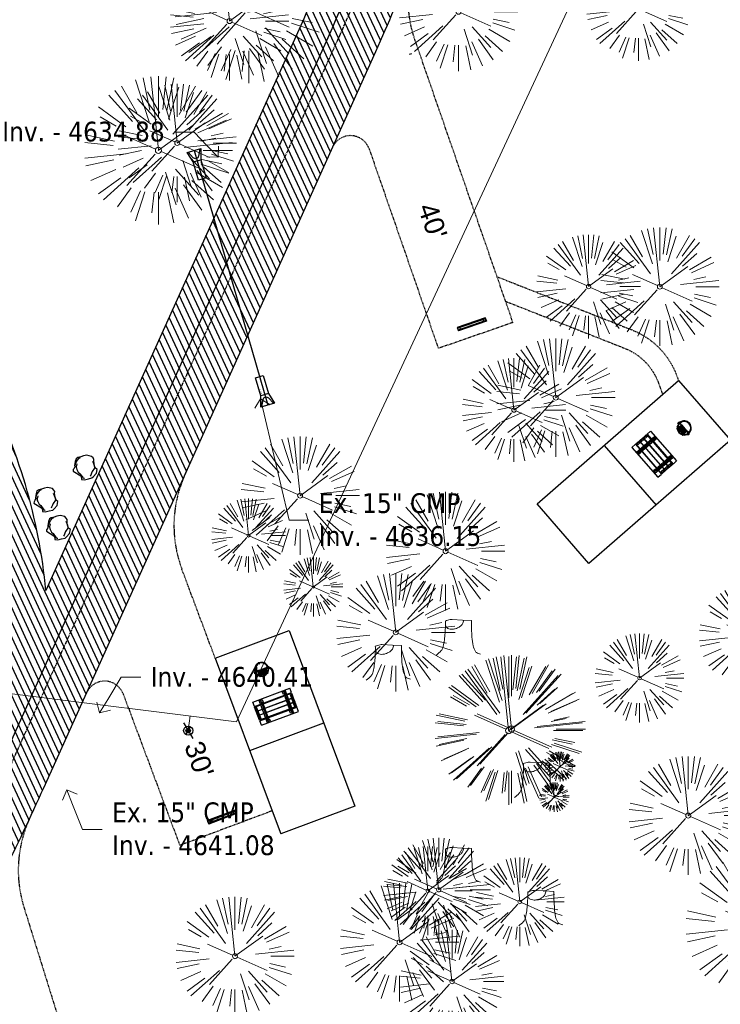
# Model space of a CAD drawing. Header units: feet. Extents: x 1134296 to 1140710, y 647902 to 649877.
# Tile 27 of 42: x 1134965 to 1135107, y 648709 to 648909. Entities that reach past the tile are written whole.
import ezdxf
from ezdxf import colors
from ezdxf.entities.mleader import LeaderData, LeaderLine
from ezdxf.lldxf.tags import DXFTag
from ezdxf.math import Vec2, Vec3

# ---------------------------------------------------------------- set-up
doc = ezdxf.new("R2010")
doc.units = ezdxf.units.FT
doc.header["$MEASUREMENT"] = 0
doc.linetypes.add('CENTER2', pattern=[1.125, 0.75, -0.125, 0.125, -0.125])
doc.linetypes.add('RAD', pattern=[0.13, 0.08, -0.05])
for name, color, linetype, lineweight in [('-ANGLE-IRON', 8, 'Continuous', 25), ('V-ANNO-TEXT', 8, 'Continuous', 13), ('V-SITE-VEGE', 8, 'Continuous', 18), ('V-UTIL-WATR-LINE', 8, 'WATER', 15)]:
    doc.layers.add(name, color=color, linetype=linetype, lineweight=lineweight)
for name, color, linetype in [('-BOLTS-LAGS-SCREWS', 7, 'Continuous'), ('-CONCRETE', 9, 'Continuous'), ('-HARDWARE', 7, 'Continuous'), ('-TIMBER', 6, 'Continuous'), ('C-CAMPSITE-PADS', 6, 'Continuous'), ('C-PRKG-ASPH', 5, 'Continuous'), ('C-PRKG-WHEL-STOP', 5, 'Continuous'), ('C-ROAD-ASPHALT', 1, 'Continuous'), ('C-ROAD-CNTR', 1, 'CENTER2'), ('C-ROAD-GRVL', 1, 'RAD'), ('C-SWLK-GRVL', 5, 'RAD'), ('C-UTIL-STRM-PIPE', 210, 'Continuous'), ('C-UTIL-STRM-STRC', 210, 'Continuous'), ('C-UTIL-WATER-MEP', 7, 'WATER (.5x)'), ('G-TEXT-ST02', 2, 'Continuous'), ('G-XREF', 7, 'Continuous'), ('L-BARRIERROCK', 6, 'Continuous'), ('V-UTIL-WATR-STRC', 8, 'Continuous')]:
    doc.layers.add(name, color=color, linetype=linetype)
doc.styles.add('Arial', font='arial.ttf', dxfattribs={"height": 180})
doc.styles.add('SEI-Dim & Leader', font='tahoma.ttf')
doc.styles.get("Standard").update_dxf_attribs({"font": 'arial.ttf'})
tags = doc.linetypes.add('WATER', pattern='A,1.5,-0.2,["W",Standard,S=0.08,R=0,X=-0.1,Y=-0.04],-0.05', length=1.75).pattern_tags.tags
tags[6] = DXFTag(74, 10)
tags = doc.linetypes.add('WATER (.5x)', pattern='A,0.75,-0.2,["W",Standard,S=0.08,R=0,X=-0.1,Y=-0.04],-0.05', length=1).pattern_tags.tags
tags[6] = DXFTag(74, 10)

# ---------------------------------------------------------------- blocks, each defined once
blk = doc.blocks.new('V-UTIL-IRRI-Spigot')
for points in [[(-1, 1.73), (-0.5, 0.87)], [(-0.5, -0.87), (0.5, 0.87)], [(0.5, -0.87), (1, -1.73)]]:
    blk.add_lwpolyline(points)
for radius in [1, 0.5]:
    blk.add_circle((0, 0), radius)
blk = doc.blocks.new('*U825', base_point=(1134998.911, 648764.627))
at = {"xscale": 0.9237604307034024, "yscale": 0.9237604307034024, "zscale": 0.9237604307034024}
blk.add_blockref('V-UTIL-IRRI-Spigot', (1134998.911, 648764.627), dxfattribs=at)
blk = doc.blocks.new('V-SITE-VEGE-Coniferious Tree 2')
at = {"color": 0, "linetype": 'ByBlock'}
for p, q in [((-0.0626, 0.1926), (-0.1545, 0.4755)), ((-0.0575, 0.2704), (-0.104, 0.4891)), ((-0.0003, 0.0026), (-0.0523, 0.4973)), ((0, 0.2219), (0, 0.5)), ((0.0289, 0.2753), (0.0522, 0.4973)), ((0.0572, 0.2693), (0.1039, 0.4891)), ((-0.0791, 0.1089), (-0.2939, 0.4045)), ((-0.146, 0.2528), (-0.25, 0.433)), ((0.0685, 0.211), (0.1382, 0.4256)), ((0.1391, 0.2411), (0.25, 0.433)), ((0.1869, 0.2573), (0.2939, 0.4045)), ((-0.1757, 0.1951), (-0.3346, 0.3716)), ((0.0978, 0.1086), (0.3345, 0.3716)), ((-0.2201, 0.1599), (-0.4046, 0.2939)), ((0.192, 0.1729), (0.3116, 0.2806)), ((-0.2844, 0.1642), (-0.3931, 0.227)), ((0.2488, 0.1436), (0.433, 0.25)), ((0.2659, 0.1184), (0.4568, 0.2034)), ((-0.0009, -0.0007), (0.235, 0.1707)), ((-0.2961, 0.0629), (-0.4891, 0.1039)), ((-0.0199, 0.0089), (-0.2319, 0.1032)), ((0.2873, 0.0611), (0.3885, 0.0826)), ((-0.306, 0.0322), (-0.4973, 0.0523)), ((0.1731, 0.0182), (0.4972, 0.0523)), ((0.3025, 0), (0.5, 0)), ((-0.2183, -0.0229), (-0.4973, -0.0523)), ((-0.3022, -0.0642), (-0.4891, -0.1039)), ((-0.023, -0.0255), (-0.2138, -0.2374)), ((0.0185, -0.0083), (0.272, -0.1211)), ((0.2936, -0.0624), (0.4274, -0.0908)), ((-0.2881, -0.1283), (-0.4568, -0.2034)), ((-0.132, -0.1189), (-0.3716, -0.3346)), ((0.1144, -0.1271), (0.2718, -0.3019)), ((0.2891, -0.094), (0.4755, -0.1545)), ((-0.2545, -0.1849), (-0.4046, -0.2939)), ((0.0478, -0.1473), (0.1192, -0.3671)), ((0.2555, -0.1475), (0.433, -0.25)), ((-0.1843, -0.2536), (-0.2767, -0.3808)), ((0.1131, -0.2541), (0.2033, -0.4568)), ((0.1689, -0.2325), (0.2939, -0.4045)), ((0.2254, -0.2029), (0.3716, -0.3346)), ((-0.1214, -0.2725), (-0.1856, -0.4168)), ((-0.091, -0.2799), (-0.1545, -0.4755)), ((-0.0297, -0.2818), (-0.0443, -0.4216)), ((0, -0.2818), (0, -0.5)), ((0.061, -0.2873), (0.1039, -0.4891))]:
    blk.add_line(p, q, dxfattribs=at)
blk.add_circle((0, 0), 0.0208)
blk = doc.blocks.new('_Open90')
at = {"color": 0, "linetype": 'ByBlock', "lineweight": -2}
for p, q in [((0, 0), (-1, 0)), ((-0.5, 0.5), (0, 0)), ((0, 0), (-0.5, -0.5))]:
    blk.add_line(p, q, dxfattribs=at)
blk = doc.blocks.new('*U878', base_point=(1134998.911, 648764.627))
at = {"xscale": 0.9237604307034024, "yscale": 0.9237604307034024, "zscale": 0.9237604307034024}
blk.add_blockref('V-UTIL-IRRI-Spigot', (1134998.911, 648764.627), dxfattribs=at)
blk = doc.blocks.new('V-SITE-VEGE-Stump')
for points in [[(-0.1229, -0.0143, 0.052613), (-0.0986, 0.0077, 0.106195), (-0.0905, 0.0219, 0.044862), (-0.0837, 0.0527, 0.020074), (-0.0776, 0.1229, 0.011675), (-0.0773, 0.1364, 0.007866), (-0.0776, 0.1565)], [(-0.0776, 0.1565, -0.027668), (-0.0534, 0.1634, -0.067978), (-0.0432, 0.1643), (0.0086, 0.1616), (0.054, 0.1591)], [(0.0151, 0.1613, -0.082864), (0.0081, 0.142, -0.111324), (-0.0021, 0.1306, -0.039313), (-0.0159, 0.1223, -0.049197), (-0.028, 0.1177, -0.066002), (-0.0447, 0.1155, -0.070187), (-0.0604, 0.1177, -0.114859), (-0.0685, 0.1223, -0.075938), (-0.0773, 0.1332)], [(0.054, 0.1591, 0.004334), (0.0538, 0.1369, 0.008344), (0.054, 0.1254), (0.0561, 0.0762, 0.046252), (0.0624, 0.0317, 0.069625), (0.0733, 0.0038, 0.149725), (0.0794, -0.002, 0.058523), (0.0992, -0.0091)]]:
    blk.add_lwpolyline(points, format="xyb")
blk = doc.blocks.new("5'_BarrierRock")
at = {"layer": 'L-BARRIERROCK', "flags": 128}
for points in [[(3.8, 25.2), (-4, 23.4), (-10.8, 21), (-17.7, 19.5), (-22.2, 16.5), (-24.3, 10.3), (-26.1, 0.1), (-25.5, -2.9), (-27, -7), (-29.1, -9.7), (-29.4, -13.3), (-11.1, -24.7), (-9.1, -29.7), (-9.1, -31.5), (-8.8, -33.6), (-1.9, -34.5), (7.7, -31.8), (16, -30), (19.6, -27.4), (27.1, -18.7), (28.9, -9.4), (24.1, -5.6), (22, 1.6), (21.4, 6.1), (20.8, 11.2), (21.1, 15.1), (19, 18.6), (15.2, 22.2), (3.8, 25.2)], [(-24.3, -3.8), (-24.3, 1.3), (-22.2, 8.2), (-18.6, 13.3), (-14.4, 18), (-11.4, 19.8)], [(-20.4, 4.6), (-21.9, -2.6), (-21.3, -6.4), (-20.4, -9.4), (-17.1, -15.7), (-12.9, -19), (-7, -26.8), (-5.5, -29.4), (-3.4, -30.6), (-1.9, -30.6)], [(17.5, 10.9), (21.6, 1.5), (22.6, -6.1), (17.2, -14.2), (15.4, -18.4), (13.4, -22.9), (12.2, -25.6)]]:
    blk.add_lwpolyline(points, dxfattribs=at)
blk = doc.blocks.new('*U1401')
at = {"flags": 128}
blk.add_lwpolyline([(-0.18, -2.31), (-1.38, -0.4), (1.38, 0.4), (1.38, -1.86)], dxfattribs=at)
blk.add_lwpolyline([(1.2, 0.35), (0.91, -1.14, -0.609257), (-0.16, -1.45), (-1.2, -0.35)], format="xyb", dxfattribs=at)
blk.add_lwpolyline([(2.45, -5.54), (0.89, -5.99), (-0.18, -2.31), (1.38, -1.86)], close=True, dxfattribs=at)
at = {"layer": 'Defpoints'}
blk.add_text('15" FES', height=0.2, rotation=106.1174, dxfattribs=at).set_placement((1.69, -3.21))
blk = doc.blocks.new('*U1399')
at = {"flags": 128}
blk.add_lwpolyline([(-2.45, 5.54), (-0.89, 5.99), (0.18, 2.31), (-1.38, 1.86)], close=True, dxfattribs=at)
blk.add_lwpolyline([(0.18, 2.31), (1.38, 0.4), (-1.38, -0.4), (-1.38, 1.86)], dxfattribs=at)
blk.add_lwpolyline([(-1.2, -0.35), (-0.91, 1.14, -0.609257), (0.16, 1.45), (1.2, 0.35)], format="xyb", dxfattribs=at)
at = {"layer": 'Defpoints'}
blk.add_text('15" FES', height=0.2, rotation=286.1174, dxfattribs=at).set_placement((-1.69, 3.21))
blk = doc.blocks.new('Wheel_Stop')
for points in [[(-36, 6.75), (36, 6.75)], [(-36, -2.25), (-36, 6.75)], [(-35.625, 4.5), (-36, 6.75)], [(-35.625, 0), (-36, -2.25)], [(-35.955, 6.48), (35.955, 6.48)], [(-35.625, 4.5), (-35.625, 0)], [(-35.625, 4.5), (35.625, 4.5)], [(-35.625, 0), (35.625, 0)], [(35.625, 4.5), (36, 6.75)], [(35.625, 4.5), (35.625, 0)], [(35.625, 0), (36, -2.25)], [(36, -2.25), (36, 6.75)], [(-36, -2.25), (36, -2.25)], [(-35.955, -1.98), (35.955, -1.98)]]:
    blk.add_lwpolyline(points)
for centre in [(-30, 2.25), (30, 2.25)]:
    blk.add_circle(centre, 0.5)
blk = doc.blocks.new('10FT_Precast Table')
at = {"layer": '-ANGLE-IRON'}
for p, q in [((-28.5, 21.1), (-28.5, 27.6)), ((-28.5, 27.6), (-24.5, 27.6)), ((-24.5, 27.6), (-24.5, 21.1)), ((28.5, 21.1), (28.5, 27.6)), ((28.5, 27.6), (32.5, 27.6)), ((32.5, 27.6), (32.5, 21.1)), ((-43.5, 15.3), (-46.5, 15.3)), ((-46.5, 15.3), (-46.5, -15.3)), ((-43.5, -15.3), (-43.5, 15.3)), ((-24.5, 21.1), (-28.5, 21.1)), ((-25.5, 15.3), (-28.5, 15.3)), ((-28.5, 15.3), (-28.5, -15.3)), ((-25.5, -15.3), (-25.5, 15.3)), ((32.5, 21.1), (28.5, 21.1)), ((32.5, 15.3), (29.5, 15.3)), ((29.5, 15.3), (29.5, -15.3)), ((32.5, -15.3), (32.5, 15.3)), ((46.5, 15.3), (43.5, 15.3)), ((43.5, 15.3), (43.5, -15.3)), ((46.5, -15.3), (46.5, 15.3)), ((-46.5, -15.3), (-43.5, -15.3)), ((-28.5, -15.3), (-25.5, -15.3)), ((-28.5, -27.6), (-28.5, -21.1)), ((-28.5, -21.1), (-24.5, -21.1)), ((-24.5, -21.1), (-24.5, -27.6)), ((28.5, -27.6), (28.5, -21.1)), ((28.5, -21.1), (32.5, -21.1)), ((29.5, -15.3), (32.5, -15.3)), ((32.5, -21.1), (32.5, -27.6)), ((43.5, -15.3), (46.5, -15.3)), ((-24.5, -27.6), (-28.5, -27.6)), ((32.5, -27.6), (28.5, -27.6))]:
    blk.add_line(p, q, dxfattribs=at)
at = {"layer": '-BOLTS-LAGS-SCREWS'}
for centre in [(-26.5, 26.1), (30.5, 26.1), (-45, 14.3), (-45, 8.8), (-45, 2.8), (-27, 14.3), (-27, 8.8), (-27, 2.8), (-26.5, 22.6), (30.5, 22.6), (31, 14.3), (31, 8.8), (31, 2.8), (45, 14.3), (45, 8.8), (45, 2.8), (-45, -2.8), (-45, -8.8), (-45, -14.3), (-27, -2.8), (-27, -8.8), (-27, -14.3), (-26.5, -22.6), (30.5, -22.6), (31, -2.8), (31, -8.8), (31, -14.3), (45, -2.8), (45, -8.8), (45, -14.3), (-26.5, -26.1), (30.5, -26.1)]:
    blk.add_circle(centre, 0.156, dxfattribs=at)
at = {"layer": '-CONCRETE'}
for p, q in [((-32, -30), (-32, 30)), ((-28.5, 30), (-28.5, 27.6)), ((-28.5, -27.1), (-28.5, 27.1)), ((32.5, 30), (32.5, 27.6)), ((32.5, -27.1), (32.5, 27.1)), ((36, -30), (36, 30)), ((-28.5, -30), (-28.5, -27.6)), ((32.5, -27.6), (32.5, -30))]:
    blk.add_line(p, q, dxfattribs=at)
at = {"layer": '-TIMBER'}
for p, q in [((-48, 18.7), (-48, 30)), ((-48, 30), (48, 30)), ((48, 18.7), (48, 30)), ((-48, 18.7), (48, 18.7)), ((-48, 5.9), (-48, 17.1)), ((-48, 17.1), (48, 17.1)), ((-48, 5.9), (48, 5.9)), ((-48, -5.6), (-48, 5.6)), ((-48, 5.6), (48, 5.6)), ((48, 17.1), (48, 5.9)), ((48, 5.6), (48, -5.6)), ((48, -5.6), (-48, -5.6)), ((-48, -17.1), (-48, -5.9)), ((48, -5.9), (-48, -5.9)), ((48, -17.1), (-48, -17.1)), ((-48, -30), (-48, -18.7)), ((-48, -18.7), (48, -18.7)), ((48, -5.9), (48, -17.1)), ((48, -30), (48, -18.7)), ((-48, -30), (48, -30))]:
    blk.add_line(p, q, dxfattribs=at)
blk = doc.blocks.new('*X1295')
at = {"color": 0}
for p, q in [((146.1, 353.6), (146.1, 353.7)), ((146.1, 352.9), (146.8, 353.6)), ((146.1, 352.5), (146.8, 353.3)), ((146.1, 351.8), (146.8, 352.6)), ((146.1, 351.5), (146.8, 352.2)), ((146.1, 350.8), (146.8, 351.5)), ((146.3, 350.7), (146.8, 351.2))]:
    blk.add_line(p, q, dxfattribs=at)
blk = doc.blocks.new('Pilot Rocks FS-30_18_PA')
at = {"layer": '-HARDWARE'}
for p, q in [((-8.8, 0), (-17.9, 0)), ((-17.9, 0), (-12.8, 0)), ((-10.2, 0), (10.2, 0)), ((8.8, 0), (17.9, 0)), ((12.8, 0), (17.9, 0)), ((-18.9, -1.4), (-18.9, -1)), ((-18.9, -1.4), (-18.9, -1)), ((-18.9, -4.6), (-18.9, -1.4)), ((-18.9, -1.4), (-18.9, -1.4)), ((-18.2, -1.4), (-18.2, -1)), ((-18.2, -1), (-18.2, -1.4)), ((-18.2, -1.4), (-18.1, -1.4)), ((-18.1, -1.4), (-18.1, -4.6)), ((-8.8, -0.6), (-17.9, -0.6)), ((-13.3, -0.6), (-17.9, -0.6)), ((-10.2, -0.6), (10.2, -0.6)), ((-10.2, -0.6), (-10.2, -11.3)), ((-10.2, -11.3), (-10.2, -14.8)), ((-10.2, -13.7), (-10.2, -14.8)), ((-9.5, -0.6), (-9.5, -11.3)), ((-9.5, -11.3), (-9.5, -14.8)), ((-9.5, -11.6), (9.5, -11.6)), ((-9.5, -12.3), (9.5, -12.3)), ((-9.5, -14.8), (-9.5, -14.5)), ((-8.8, -0.6), (-8.8, -11.6)), ((-8.3, -0.6), (-8.3, -11.6)), ((-7.5, -0.6), (-7.5, -11.6)), ((-7, -0.6), (-7, -11.6)), ((-6.2, -0.6), (-6.2, -11.6)), ((-5.7, -0.6), (-5.7, -11.6)), ((-4.9, -0.6), (-4.9, -11.6)), ((-4.3, -0.6), (-4.3, -11.6)), ((-3.6, -0.6), (-3.6, -11.6)), ((-3, -0.6), (-3, -11.6)), ((-2.2, -0.6), (-2.2, -11.6)), ((-1.7, -0.6), (-1.7, -11.6)), ((-0.9, -0.6), (-0.9, -11.6)), ((-0.4, -0.6), (-0.4, -11.6)), ((0.4, -0.6), (0.4, -11.6)), ((0.9, -0.6), (0.9, -11.6)), ((1.7, -0.6), (1.7, -11.6)), ((2.2, -0.6), (2.2, -11.6)), ((3, -0.6), (3, -11.6)), ((3.6, -0.6), (3.6, -11.6)), ((4.3, -0.6), (4.3, -11.6)), ((4.9, -0.6), (4.9, -11.6)), ((5.7, -0.6), (5.7, -11.6)), ((6.2, -0.6), (6.2, -11.6)), ((7, -0.6), (7, -11.6)), ((7.5, -0.6), (7.5, -11.6)), ((8.3, -0.6), (8.3, -11.6)), ((8.8, -0.6), (8.8, -11.6)), ((17.9, -0.6), (8.8, -0.6)), ((9.5, -0.6), (9.5, -11.3)), ((9.5, -11.3), (9.5, -14.8)), ((9.5, -14.5), (9.5, -14.8)), ((10.2, -0.6), (10.2, -11.3)), ((10.2, -11.3), (10.2, -14.8)), ((10.2, -14.8), (10.2, -13.7)), ((18.1, -4.6), (18.1, -1.4)), ((18.1, -1.4), (18.2, -1.4)), ((18.9, -4.6), (18.1, -4.6)), ((18.2, -1.4), (18.2, -1)), ((18.2, -1.4), (18.2, -1)), ((18.9, -1.4), (18.9, -1)), ((18.9, -1), (18.9, -1.4)), ((18.9, -1.4), (18.9, -1.4)), ((18.9, -1.4), (18.9, -4.6))]:
    blk.add_line(p, q, dxfattribs=at)
at = {"layer": '-HARDWARE', "flags": 128}
for points in [[(0, 18.2, 1), (-0.6, 18.2), (-0.6, 15, 1), (0, 15), (0, 18.2)], [(-11.8, -8.9, -1), (-11.3, -9.4), (-13.5, -11.7, -1), (-14, -11.3), (-11.8, -8.9)], [(11.8, -8.9, 1), (11.3, -9.4), (13.5, -11.7, 1), (14, -11.3), (11.8, -8.9)]]:
    blk.add_lwpolyline(points, format="xyb", dxfattribs=at)
at = {"layer": '-HARDWARE'}
for points in [[(-18.9, -4.6), (-18.9, -1.4), (-18.1, -1.4), (-18.1, -4.6)], [(-7.5, -11.6), (-8.3, -11.6), (-8.3, -0.6), (-7.5, -0.6)], [(-6.2, -11.6), (-7, -11.6), (-7, -0.6), (-6.2, -0.6)], [(-4.9, -11.6), (-5.7, -11.6), (-5.7, -0.6), (-4.9, -0.6)], [(-3.6, -11.6), (-4.3, -11.6), (-4.3, -0.6), (-3.6, -0.6)], [(-2.2, -11.6), (-3, -11.6), (-3, -0.6), (-2.2, -0.6)], [(-0.9, -11.6), (-1.7, -11.6), (-1.7, -0.6), (-0.9, -0.6)], [(-0.4, -11.6), (0.4, -11.6), (0.4, -0.6), (-0.4, -0.6)], [(0.9, -11.6), (1.7, -11.6), (1.7, -0.6), (0.9, -0.6)], [(2.2, -11.6), (3, -11.6), (3, -0.6), (2.2, -0.6)], [(3.6, -11.6), (4.3, -11.6), (4.3, -0.6), (3.6, -0.6)], [(4.9, -11.6), (5.7, -11.6), (5.7, -0.6), (4.9, -0.6)], [(6.2, -11.6), (7, -11.6), (7, -0.6), (6.2, -0.6)], [(7.5, -11.6), (8.3, -11.6), (8.3, -0.6), (7.5, -0.6)], [(18.9, -4.6), (18.9, -1.4), (18.1, -1.4), (18.1, -4.6)]]:
    blk.add_lwpolyline(points, close=True, dxfattribs=at)
for centre, radius, start, end in [((-17.9, -1), 1, 90, 180), ((-17.9, -1), 1, 90, 180), ((0, 0), 17.1, 0.1484, 179.8516), ((0, 0), 15.7, 0.161, 179.839), ((17.9, -1), 1, 0, 90), ((17.9, -1), 1, 0, 90), ((-17.9, -1), 0.333, 90, 180), ((-17.9, -1), 0.333, 90, 180), ((0, 0), 17.1, 182.0901, 220.7491), ((0, 0), 15.7, 182.2674, 220.2248), ((0, 0), 17.1, 220.7491, 233.2978), ((0, 0), 15.7, 220.2248, 229.5861), ((-9.9, -11.6), 0.333, 0, 180), ((-9.9, -14.8), 0.333, 180, 0), ((-9.9, -14.8), 0.333, 180, 0), ((0, 0), 15.7, 232.704, 307.296), ((0, 0), 17.1, 236.0414, 303.9586), ((9.9, -11.6), 0.333, 0, 180), ((9.9, -14.8), 0.333, 180, 0), ((9.9, -14.8), 0.333, 180, 0), ((0, 0), 15.7, 310.4139, 319.7752), ((0, 0), 17.1, 306.7022, 319.2509), ((0, 0), 15.7, 319.7752, 357.7326), ((0, 0), 17.1, 319.2509, 357.9099), ((17.9, -1), 0.333, 0, 90), ((17.9, -1), 0.333, 0, 90)]:
    blk.add_arc(centre, radius, start, end, dxfattribs=at)
at = {"layer": '-HARDWARE', "rotation": 180}
for p, xscale, yscale, zscale in [((137.7, 372.6), 1.066666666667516, 1.066666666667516, 1.066666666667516), ((-137.7, 372.6), -1.066666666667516, 1.066666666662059, 1.066666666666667)]:
    blk.add_blockref('*X1295', p, dxfattribs=dict(at, xscale=xscale, yscale=yscale, zscale=zscale))
blk = doc.blocks.new('C_PBASE-PACTOLA_02403811')
at = {"layer": 'C-CAMPSITE-PADS'}
blk.add_line((1135043.72, 648901.59), (1135044.19, 648901.75), dxfattribs=at)
blk.add_lwpolyline([(1135069.55, 648810.56), (1135098.21, 648835.51), (1135108.72, 648823.45), (1135080.06, 648798.49)], close=True, dxfattribs=at)
for points in [[(1135004.37, 648779.3), (1135019.36, 648784.91), (1135032.68, 648749.32), (1135017.69, 648743.71)], [(1135004.37, 648779.3), (1135015.94, 648748.4)], [(1135015.94, 648748.4), (1135017.69, 648743.71)]]:
    blk.add_lwpolyline(points, dxfattribs=at)
at = {"layer": 'C-ROAD-ASPHALT'}
blk.add_lwpolyline([(1134916.81, 648653.23), (1134952.32, 648718.22, 0.019155), (1134969.66, 648753.05), (1135036.87, 648902.16, 0.009219), (1135044.25, 648919.38), (1135101.51, 649060.02, 0.049273), (1135107.54, 649080.38), (1135113.25, 649110.08, 0.302523), (1135079.74, 649189.8), (1135017.58, 649231, 0.036701), (1134952.66, 649267.49), (1134930.36, 649277.95, 0.265468), (1134828.52, 649269.75), (1134807.49, 649255.39, 0.041643), (1134780.65, 649233.58), (1134706.83, 649162.6, 0.057659), (1134625.2, 649063.66, -0.572256), (1134616.58, 649064.03), (1134601.86, 649091.79)], format="xyb", dxfattribs=at)
blk.add_lwpolyline([(1134609.5, 649004.17, -0.084817), (1134717.92, 649151.06), (1134791.74, 649222.04, -0.041643), (1134816.52, 649242.18), (1134837.54, 649256.54, -0.265468), (1134923.57, 649263.47), (1134945.86, 649253.01, -0.036701), (1135008.74, 649217.67), (1135070.9, 649176.46, -0.302523), (1135097.53, 649113.09), (1135091.83, 649083.4, -0.049273), (1135086.69, 649066.05), (1135029.44, 648925.41, -0.009219), (1135022.29, 648908.74), (1134970.11, 648792.98, 0.09467), (1134957.79, 648834.73), (1134921.93, 648904.35, 0.300313), (1134722.09, 649016.56), (1134632.5, 649010.11, 0.090714)], format="xyb", close=True, dxfattribs=at)
at = {"layer": 'C-ROAD-CNTR', "flags": 128}
blk.add_lwpolyline([(1134682.82, 648422.25), (1134669.22, 648425.85, -0.177469), (1134620.15, 648460.15), (1134616.5, 648465.38, -0.104209), (1134576.2, 648560.26), (1134558.55, 648650.05, -0.01381), (1134553.98, 648677.28), (1134544.9, 648742.27, -0.094333), (1134550.43, 648854.34), (1134559, 648889.72, -0.142864), (1134712.37, 649156.83), (1134786.2, 649227.81, -0.041643), (1134812.01, 649248.79), (1134833.03, 649263.15, -0.265468), (1134926.96, 649270.71), (1134949.26, 649260.25, -0.036701), (1135013.16, 649224.33), (1135075.32, 649183.13, -0.302523), (1135105.39, 649111.58), (1135099.69, 649081.89, -0.049273), (1135094.1, 649063.04), (1135036.84, 648922.4, -0.009219), (1135029.58, 648905.45), (1134962.36, 648756.34, -0.019155), (1134945.3, 648722.05), (1134909.79, 648657.07, -0.111237), (1134866.24, 648607.57), (1134762.18, 648532.09, 0.322945), (1134716.4, 648393.22), (1134719.72, 648382.71, -0.171424), (1134715.29, 648249.56), (1134707.16, 648228.78, -0.022723), (1134688.71, 648187.28, 0.05045), (1134653.34, 648094.13)], format="xyb", dxfattribs=at)
at = {"layer": 'C-ROAD-GRVL'}
for p, q in [((1135035.55, 648882.42), (1135049.56, 648842.03)), ((1135064.67, 648847.27), (1135049.56, 648842.03)), ((1135015.94, 648748.4), (1134997.21, 648741.39))]:
    blk.add_line(p, q, dxfattribs=at)
at = {"layer": 'C-ROAD-GRVL', "flags": 128}
blk.add_lwpolyline([(1135064.67, 648847.27), (1135044.86, 648904.39, -0.18209), (1135045.33, 648922.01)], format="xyb", dxfattribs=at)
at = {"layer": 'C-ROAD-GRVL'}
for points in [[(1135028.12, 648882.75, -0.678373), (1135035.55, 648882.42)], [(1135004.37, 648779.3), (1134997.6, 648797.39, -0.197934), (1134998.23, 648816.42), (1134998.86, 648817.84)], [(1134978.34, 648772.3, -0.669542), (1134985.73, 648772.06), (1134997.21, 648741.39)], [(1134966.84, 648746.91, 0.186705), (1134965.62, 648728.91), (1134980.05, 648682.53)]]:
    blk.add_lwpolyline(points, format="xyb", dxfattribs=at)
at = {"layer": 'C-SWLK-GRVL', "flags": 128}
for points in [[(1135061.46, 648856.54), (1135088.75, 648845.78, -0.218715), (1135097.99, 648836.14), (1135098.21, 648835.51)], [(1135063.19, 648851.56), (1135087.28, 648842.06, -0.218715), (1135094.21, 648834.83), (1135094.96, 648832.68)]]:
    blk.add_lwpolyline(points, format="xyb", dxfattribs=at)
at = {"layer": 'C-UTIL-STRM-PIPE', "flags": 128}
blk.add_lwpolyline([(1135000.09, 648882.09), (1135015.01, 648830.56)], dxfattribs=at)
at = {"layer": 'C-UTIL-WATER-MEP', "flags": 128}
blk.add_lwpolyline([(1134713.29, 648416.24), (1134669.73, 648427.78, -0.177469), (1134621.79, 648461.3), (1134618.14, 648466.52, -0.104209), (1134578.16, 648560.65), (1134560.52, 648650.44, -0.01381), (1134555.96, 648677.56), (1134546.88, 648742.55, -0.094333), (1134552.38, 648853.87), (1134560.94, 648889.25, -0.142864), (1134713.76, 649155.39), (1134787.59, 649226.37, -0.041643), (1134813.13, 649247.14), (1134834.16, 649261.5, -0.265468), (1134926.11, 649268.9), (1134948.41, 649258.44, -0.036701), (1135012.06, 649222.67), (1135074.22, 649181.46, -0.302523), (1135103.43, 649111.96), (1135097.72, 649082.26, -0.049273), (1135092.25, 649063.79), (1135034.99, 648923.15, -0.009219), (1135027.76, 648906.27), (1134960.54, 648757.16, -0.019155), (1134943.55, 648723.01), (1134908.04, 648658.03, -0.111237), (1134865.06, 648609.19), (1134761.01, 648533.71, 0.157468), (1134714.97, 648470.68, 0.157468)], format="xyb", dxfattribs=at)
at = {"layer": 'Defpoints', "flags": 128}
for points in [[(1135083.13, 648822.38), (1135093.64, 648810.31)], [(1135011.38, 648760.57), (1135026.37, 648766.18)]]:
    blk.add_lwpolyline(points, dxfattribs=at)
at = {"layer": '-HARDWARE'}
for p, xscale, yscale, zscale, rotation in [((1135099.37, 648825.92), 0.08333333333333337, 0.08333333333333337, 0.08333333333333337, 311.0502192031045), ((1135013.76, 648777.03), 0.08333333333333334, 0.08333333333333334, 0.08333333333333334, 20.52012706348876)]:
    blk.add_blockref('Pilot Rocks FS-30_18_PA', p, dxfattribs=dict(at, xscale=xscale, yscale=yscale, zscale=zscale, rotation=rotation))
at = {"xscale": 0.08333333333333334, "yscale": 0.08333333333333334, "zscale": 0.08333333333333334}
for p, rotation in [((1135093.28, 648820.61), 311.0502191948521), ((1135016.6, 648769.46), 20.52012705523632)]:
    blk.add_blockref('10FT_Precast Table', p, dxfattribs=dict(at, rotation=rotation))
at = {"layer": 'C-PRKG-WHEL-STOP'}
for p, xscale, yscale, zscale, rotation in [((1135056.28, 648847.07), 0.08333333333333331, 0.08333333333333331, 0.08333333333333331, 199.1283012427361), ((1135005.68, 648747.29), 0.0833333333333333, 0.0833333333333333, 0.0833333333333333, 200.5201268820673)]:
    blk.add_blockref('Wheel_Stop', p, dxfattribs=dict(at, xscale=xscale, yscale=yscale, zscale=zscale, rotation=rotation))
at = {"layer": 'C-UTIL-STRM-STRC', "color": 221, "linetype": 'Continuous', "lineweight": -3}
for name, p in [('*U1401', (1135000.09, 648882.09)), ('*U1399', (1135015.01, 648830.56, 4636.63))]:
    blk.add_blockref(name, p, dxfattribs=at)
at = {"layer": 'L-BARRIERROCK', "xscale": 0.08333333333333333, "yscale": 0.08333333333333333, "zscale": 0.08333333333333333}
for p in [(1134978.06, 648818.29), (1134970.13, 648811.79), (1134972.64, 648806.12)]:
    blk.add_blockref("5'_BarrierRock", p, dxfattribs=at)
at = {"layer": 'C-CAMPSITE-PADS', "char_height": 4, "attachment_point": 1, "style": 'Arial'}
for s, width, gutter_width, insert, rotation in [("40'", 0.889, 1, (1135049.12, 648871.91), 289.0845), ("30'", 10.6683, 12, (1135001.83, 648762.92), 289.3408)]:
    blk.add_mtext_dynamic_manual_height_columns(s, width=width, gutter_width=gutter_width, heights=[0], dxfattribs=dict(at, insert=insert, rotation=rotation))
blk = doc.blocks.new('C_PHTCH-PACTOLA_02403811')
at = {"layer": 'C-PRKG-ASPH'}
h = blk.add_hatch(dxfattribs=at)
h.set_pattern_fill('ANSI31', color=256, scale=10, angle=70)
edge = h.paths.add_edge_path(flags=16)
edge.add_arc((1135093.57, 648760.36), 542, 143.5704, 153.2664, ccw=False)
edge.add_arc((1135093.57, 648760.36), 542, 133.8743, 143.5704, ccw=False)
edge.add_line((1134717.92, 649151.06), (1134791.74, 649222.04))
edge.add_arc((1134924.81, 649083.64), 192, 124.3358, 133.8743, ccw=False)
edge.add_line((1134816.52, 649242.18), (1134837.54, 649256.54))
edge.add_arc((1134886.61, 649184.7), 87, 64.8666, 124.3358, ccw=False)
edge.add_line((1134923.57, 649263.47), (1134945.86, 649253.01))
edge.add_arc((1134736.9, 648807.59), 492, 56.4591, 64.8666, ccw=False)
edge.add_line((1135008.74, 649217.67), (1135070.9, 649176.46))
edge.add_arc((1135036.64, 649124.78), 62, -10.868, 56.4591, ccw=False)
edge.add_line((1135097.53, 649113.09), (1135091.83, 649083.4))
edge.add_arc((1135001.48, 649100.74), 92, 337.8486, 349.132, ccw=False)
edge.add_line((1135086.69, 649066.05), (1135029.44, 648925.41))
edge.add_arc((1134573.75, 649110.92), 492, 335.736, 337.8486, ccw=False)
edge.add_line((1135022.29, 648908.74), (1134970.11, 648792.98))
edge.add_line((1134970.11, 648792.98), (1134955.07, 648759.62))
edge.add_arc((1134506.53, 648961.81), 492, 331.3466, 335.736, ccw=False)
edge.add_line((1134938.28, 648725.89), (1134902.77, 648660.9))
edge.add_arc((1134778.16, 648728.99), 142, 305.9573, 331.3466, ccw=False)
edge.add_line((1134861.54, 648614.05), (1134757.48, 648538.57))
edge.add_arc((1134835.58, 648430.91), 133, 125.9573, 166.4172)
edge.add_arc((1134672.28, 648470.36), 35, 244.1086, 346.4172, ccw=False)
edge.add_arc((1134691.46, 648509.91), 78.96, 214.9055, 244.1168, ccw=False)
edge.add_line((1134626.71, 648464.73), (1134623.06, 648469.96))
edge.add_arc((1134821.51, 648608.47), 242, 191.1168, 214.9138, ccw=False)
edge.add_line((1134584.05, 648561.81), (1134566.4, 648651.59))
edge.add_arc((1135049.17, 648746.46), 492, 187.9519, 191.1168, ccw=False)
edge.add_line((1134561.9, 648678.39), (1134552.83, 648743.38))
edge.add_arc((1134842.02, 648783.77), 292, 166.3961, 187.9519, ccw=False)
edge.add_line((1134558.21, 648852.45), (1134566.77, 648887.84))
edge.add_arc((1135093.57, 648760.36), 542, 158.0478, 166.3961, ccw=False)
edge.add_arc((1135093.57, 648760.36), 542, 153.2664, 158.0478, ccw=False)
edge = h.paths.add_edge_path()
edge.add_line((1134664.93, 648091.02), (1134641.75, 648097.24))
edge.add_arc((1135131.44, 647965.88), 507, 154.1155, 164.9841, ccw=False)
edge.add_arc((1135131.44, 647965.88), 507, 153.4315, 154.1155, ccw=False)
edge.add_arc((1134241.51, 648410.91), 488, 333.4315, 338.6384)
edge.add_line((1134695.99, 648233.15), (1134704.11, 648253.93))
edge.add_arc((1134529.03, 648322.41), 188, 338.6384, 377.1955)
edge.add_arc((1134651.31, 648360.25), 60, 17.1955, 74.9727)
edge.add_line((1134666.86, 648418.2), (1134661.5, 648419.81))
edge.add_arc((1134691.49, 648509.95), 95, 223.9419, 251.5981, ccw=False)
edge.add_arc((1134691.54, 648509.98), 95.06, 214.9166, 223.9393, ccw=False)
edge.add_line((1134613.59, 648455.57), (1134609.94, 648460.8))
edge.add_arc((1134821.51, 648608.47), 258, 191.1168, 214.9138, ccw=False)
edge.add_line((1134568.35, 648558.72), (1134550.7, 648648.51))
edge.add_arc((1135049.17, 648746.46), 508, 187.9519, 191.1168, ccw=False)
edge.add_line((1134546.06, 648676.18), (1134536.98, 648741.16))
edge.add_arc((1134842.02, 648783.77), 308, 166.3961, 187.9519, ccw=False)
edge.add_line((1134542.66, 648856.22), (1134551.22, 648891.6))
edge.add_arc((1135093.57, 648760.36), 558, 163.9213, 166.3961, ccw=False)
edge.add_arc((1134538.18, 648920.44), 20, 343.9213, 402.7699)
edge.add_line((1134552.86, 648934.02), (1134533.45, 648955.01))
edge.add_arc((1135093.57, 648760.36), 592.98, 146.01874, 160.8371, ccw=False)
edge.add_line((1134601.86, 649091.79), (1134616.58, 649064.03))
edge.add_arc((1134621, 649066.38), 5, 207.9516, 327.0741)
edge.add_arc((1135093.57, 648760.36), 558, 133.8743, 147.0741, ccw=False)
edge.add_line((1134706.83, 649162.6), (1134780.65, 649233.58))
edge.add_arc((1134924.81, 649083.64), 208, 124.3358, 133.8743, ccw=False)
edge.add_line((1134807.49, 649255.39), (1134828.52, 649269.75))
edge.add_arc((1134886.61, 649184.7), 103, 64.8666, 124.3358, ccw=False)
edge.add_line((1134930.36, 649277.95), (1134952.66, 649267.49))
edge.add_arc((1134736.9, 648807.59), 508, 56.4591, 64.8666, ccw=False)
edge.add_line((1135017.58, 649231), (1135079.74, 649189.8))
edge.add_arc((1135036.64, 649124.78), 78, -10.868, 56.4591, ccw=False)
edge.add_line((1135113.25, 649110.08), (1135107.54, 649080.38))
edge.add_arc((1135001.48, 649100.74), 108, 337.8486, 349.132, ccw=False)
edge.add_line((1135101.51, 649060.02), (1135044.25, 648919.38))
edge.add_arc((1134573.75, 649110.92), 508, 335.736, 337.8486, ccw=False)
edge.add_line((1135036.87, 648902.16), (1134969.66, 648753.05))
edge.add_arc((1134506.53, 648961.81), 508, 331.3466, 335.736, ccw=False)
edge.add_line((1134952.32, 648718.22), (1134916.81, 648653.23))
edge.add_arc((1134778.16, 648728.99), 158, 305.9573, 331.3466, ccw=False)
edge.add_line((1134870.94, 648601.1), (1134766.88, 648525.62))
edge.add_arc((1134835.58, 648430.91), 117, 125.9573, 162.2649)
edge.add_arc((1134752.71, 648457.41), 30, 162.2649, 196.8024)
edge.add_arc((1134835.58, 648430.91), 113, 170.9217, 197.5477)
edge.add_line((1134727.84, 648396.84), (1134731.16, 648386.32))
edge.add_arc((1134529.03, 648322.41), 212, 11.3401, 17.5477, ccw=False)
edge.add_arc((1134529.06, 648322.4), 211.97, -20.6491, 11.3422, ccw=False)
edge.add_arc((1134759.87, 648235.31), 34.72, 159.1872, 239.4136)
edge.add_line((1134742.2, 648205.42), (1134709.51, 648185.7))
edge.add_line((1134709.51, 648185.7), (1134699, 648181.01))
edge.add_arc((1135131.44, 647965.88), 483, 153.5512, 164.9841)
h = blk.add_hatch(dxfattribs=at)
h.set_pattern_fill('ANSI31', color=256, scale=10, angle=70)
edge = h.paths.add_edge_path()
edge.add_arc((1134528.12, 648951.57), 468.12, 332.7083, 335.7919)
edge.add_line((1134955.07, 648759.62), (1134970.11, 648792.98))
edge.add_arc((1134854.66, 648781.61), 116, 5.6217, 27.2539)
edge.add_line((1134957.79, 648834.73), (1134921.93, 648904.35))
edge.add_arc((1134737.02, 648809.1), 208, 27.2539, 94.1168)
edge.add_line((1134722.09, 649016.56), (1134632.5, 649010.11))
edge.add_arc((1134637.24, 648944.28), 66, 94.1168, 114.8502)
edge.add_arc((1135093.57, 648760.36), 542, 153.2664, 158.0478)
edge.add_arc((1134637.24, 648944.28), 50, 94.1168, 158.0478, ccw=False)
edge.add_line((1134633.65, 648994.15), (1134723.23, 649000.6))
edge.add_arc((1134737.02, 648809.1), 192, 27.2539, 94.1168, ccw=False)
edge.add_line((1134907.7, 648897.02), (1134943.56, 648827.41))
edge.add_arc((1134854.66, 648781.61), 100, -26.5394, 27.2539, ccw=False)
blk = doc.blocks.new('C_XBASE-PACTOLA_02403811')
at = {"layer": 'V-UTIL-WATR-LINE', "flags": 128}
for points in [[(1134946.43, 649283.89), (1135074.54, 649099.6), (1135109.75, 649053.73), (1135113.62, 649049.67), (1135081.39, 648993.54), (1135100.46, 648963.8), (1135008.67, 648766.44)], [(1134591.1, 648882.28), (1134535.17, 648864.35), (1134533.85, 648857.05), (1134522.21, 648792.11), (1134626.05, 648720.74), (1134717.16, 648725.14), (1134753.65, 648734.57), (1134963.23, 648772.06), (1135008.67, 648766.44)], [(1134998.91, 648764.63), (1134999.28, 648767.6)]]:
    blk.add_lwpolyline(points, dxfattribs=at)
at = {"layer": 'V-SITE-VEGE'}
for name, p, xscale, yscale, zscale in [('V-SITE-VEGE-Coniferious Tree 2', (1135011.16, 648910.73), 29.99963760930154, 29.99963760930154, 29.99963760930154), ('V-SITE-VEGE-Coniferious Tree 2', (1135090.1, 648910.78), 20.99974632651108, 20.99974632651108, 20.99974632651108), ('V-SITE-VEGE-Coniferious Tree 2', (1134992.88, 648882.13), 29.99963760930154, 29.99963760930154, 29.99963760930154), ('V-SITE-VEGE-Coniferious Tree 2', (1135079.98, 648854.55), 20.99974632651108, 20.99974632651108, 20.99974632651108), ('V-SITE-VEGE-Coniferious Tree 2', (1135064.88, 648829.54), 20.99974632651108, 20.99974632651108, 20.99974632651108), ('V-SITE-VEGE-Coniferious Tree 2', (1135011.13, 648804.13), 14.99981880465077, 14.99981880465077, 14.99981880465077), ('V-SITE-VEGE-Coniferious Tree 2', (1135112.86, 648783.89), 20.99974632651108, 20.99974632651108, 20.99974632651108), ('V-SITE-VEGE-Stump', (1135054.11, 648780.51), 40.31522404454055, 40.31522404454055, 40.31522404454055), ('V-SITE-VEGE-Coniferious Tree 2', (1135090.3, 648775.27), 17.99978256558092, 17.99978256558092, 17.99978256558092), ('V-SITE-VEGE-Stump', (1135039.93, 648775.42), 40.31522404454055, 40.31522404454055, 40.31522404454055), ('V-SITE-VEGE-Coniferious Tree 2', (1135063.81, 648764.63), 29.99963760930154, 29.99963760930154, 29.99963760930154), ('V-SITE-VEGE-Coniferious Tree 2', (1135064.37, 648764.93), 29.99963760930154, 29.99963760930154, 29.99963760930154), ('V-SITE-VEGE-Stump', (1135069.93, 648751.63), 40.31522404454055, 40.31522404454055, 40.31522404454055), ('V-SITE-VEGE-Coniferious Tree 2', (1135049.63, 648732.39), 20.99974632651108, 20.99974632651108, 20.99974632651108), ('V-SITE-VEGE-Coniferious Tree 2', (1135047.44, 648732.19), 17.99978256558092, 17.99978256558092, 17.99978256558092), ('V-SITE-VEGE-Stump', (1135054.12, 648734.34), 40.31522404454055, 40.31522404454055, 40.31522404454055), ('V-SITE-VEGE-Coniferious Tree 2', (1135114.67, 648725), 29.99963760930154, 29.99963760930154, 29.99963760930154), ('V-SITE-VEGE-Coniferious Tree 2', (1135066.06, 648729.95), 17.99978256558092, 17.99978256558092, 17.99978256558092), ('V-SITE-VEGE-Stump', (1135070.79, 648725.66), 40.31522404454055, 40.31522404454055, 40.31522404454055), ('V-SITE-VEGE-Coniferious Tree 2', (1135052.33, 648713.81), 20.99974632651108, 20.99974632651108, 20.99974632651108)]:
    blk.add_blockref(name, p, dxfattribs=dict(at, xscale=xscale, yscale=yscale, zscale=zscale))
at = {"layer": 'V-SITE-VEGE', "rotation": 8.537736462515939e-07}
for p, xscale, yscale, zscale in [((1135053.64, 648910.2), 23.99971008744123, 23.99971008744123, 23.99971008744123), ((1135007.28, 648908.31), 23.99971008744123, 23.99971008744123, 23.99971008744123), ((1134996.68, 648883.62), 23.99971008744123, 23.99971008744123, 23.99971008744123), ((1135094.42, 648854.52), 23.99971008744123, 23.99971008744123, 23.99971008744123), ((1135073.34, 648832.06), 23.99971008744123, 23.99971008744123, 23.99971008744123), ((1135021.57, 648812.21), 23.99971008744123, 23.99971008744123, 23.99971008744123), ((1135051.02, 648800.96), 23.99971008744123, 23.99971008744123, 23.99971008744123), ((1135024.25, 648793.72), 11.99985504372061, 11.99985504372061, 11.99985504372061), ((1135040.94, 648784.53), 23.99971008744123, 23.99971008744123, 23.99971008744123), ((1135074.2, 648757.34), 5.999927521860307, 5.999927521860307, 5.999927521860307), ((1135100.16, 648747.42), 23.99971008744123, 23.99971008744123, 23.99971008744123), ((1135073.04, 648751.15), 5.999927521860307, 5.999927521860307, 5.999927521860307), ((1135041.71, 648721.77), 23.99971008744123, 23.99971008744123, 23.99971008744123), ((1135008.38, 648718.94), 23.99971008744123, 23.99971008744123, 23.99971008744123)]:
    blk.add_blockref('V-SITE-VEGE-Coniferious Tree 2', p, dxfattribs=dict(at, xscale=xscale, yscale=yscale, zscale=zscale))
at = {"layer": 'V-UTIL-WATR-STRC'}
for name in ['*U825', '*U878']:
    blk.add_blockref(name, (1134998.91, 648764.63), dxfattribs=at)
at = {"layer": 'V-UTIL-WATR-STRC', "xscale": 0.4618802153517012, "yscale": 0.4618802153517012, "zscale": 0.4618802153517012}
blk.add_blockref('V-UTIL-IRRI-Spigot', (1134998.91, 648764.63), dxfattribs=at)
at = {"layer": 'V-ANNO-TEXT'}
ml = blk.add_multileader_mtext('Standard', dxfattribs=at)
ml.set_content('Inv. - 4634.88', color=256, style='SEI-Dim & Leader')
ml.set_leader_properties(color=256, linetype='ByLayer', lineweight=-1)
ml.set_arrow_properties(name='OPEN90')
ml.build(insert=Vec2(0, 0))
ml.multileader.update_dxf_attribs({"text_left_attachment_type": 2, "text_right_attachment_type": 2, "dogleg_length": 0.1, "arrow_head_size": 3.2, "scale": 40})
ctx = ml.context
ctx.base_point, ctx.scale, ctx.arrow_head_size, ctx.plane_origin = Vec3(1134957.94, 648885.84), 40, 3.2, Vec3(1135004.96, 648880.73)
ctx.left_attachment, ctx.right_attachment, ctx.text_align_type = 2, 2, 2
notes = []
notes.append((ctx, [(0, (1, 1, 0), (1135000.14, 648885.84), (-1, 0), 4, [(0, [(1135004.96, 648880.73)], 0, [])])]))
ctx.mtext.insert, ctx.mtext.alignment, ctx.mtext.flow_direction = Vec3(1134994.14, 648887.93), 3, 5
ml = blk.add_multileader_mtext('Standard', dxfattribs=at)
ml.set_content('Ex. 15" CMP\\PInv. - 4636.15', color=256, style='SEI-Dim & Leader')
ml.set_leader_properties(color=256, linetype='ByLayer', lineweight=-1)
ml.set_arrow_properties(name='OPEN90')
ml.build(insert=Vec2(0, 0))
ml.multileader.update_dxf_attribs({"text_left_attachment_type": 2, "text_right_attachment_type": 2, "dogleg_length": 0.1, "arrow_head_size": 3.2, "scale": 40})
ctx = ml.context
ctx.base_point, ctx.scale, ctx.arrow_head_size, ctx.plane_origin = Vec3(1135023.36, 648807.24, 4636.15), 40, 3.2, Vec3(1135013.58, 648831.82, 4636.15)
ctx.left_attachment, ctx.right_attachment = 2, 2
notes.append((ctx, [(0, (1, 1, 0), (1135019.36, 648807.24, 4636.15), (1, 0), 4, [(0, [(1135013.58, 648831.82, 4636.15)], 0, [])])]))
ctx.mtext.insert, ctx.mtext.flow_direction = Vec3(1135025.36, 648812.7, 4636.15), 5
ml = blk.add_multileader_mtext('Standard', dxfattribs=at)
ml.set_content('Inv. - 4640.41', color=256, style='SEI-Dim & Leader')
ml.set_leader_properties(color=256, linetype='ByLayer', lineweight=-1)
ml.set_arrow_properties(name='OPEN90')
ml.build(insert=Vec2(0, 0))
ml.multileader.update_dxf_attribs({"text_left_attachment_type": 2, "text_right_attachment_type": 2, "dogleg_length": 0.1, "arrow_head_size": 3.2, "scale": 40})
ctx = ml.context
ctx.base_point, ctx.scale, ctx.arrow_head_size, ctx.plane_origin = Vec3(1134989.3, 648775.44), 40, 3.2, Vec3(1134980.96, 648768.22)
ctx.left_attachment, ctx.right_attachment = 2, 2
notes.append((ctx, [(1, (1, 1, 0), (1134985.3, 648775.44), (1, 0), 4, [(0, [(1134980.96, 648768.22)], 0, [])])]))
ctx.mtext.insert, ctx.mtext.flow_direction = Vec3(1134991.3, 648777.52), 5
ml = blk.add_multileader_mtext('Standard', dxfattribs=at)
ml.set_content('Ex. 15" CMP\\PInv. - 4641.08', color=256, style='SEI-Dim & Leader')
ml.set_leader_properties(color=256, linetype='ByLayer', lineweight=-1)
ml.set_arrow_properties(name='OPEN90')
ml.build(insert=Vec2(0, 0))
ml.multileader.update_dxf_attribs({"text_left_attachment_type": 2, "text_right_attachment_type": 2, "dogleg_length": 0.1, "arrow_head_size": 3.2, "scale": 40})
ctx = ml.context
ctx.base_point, ctx.scale, ctx.arrow_head_size, ctx.plane_origin = Vec3(1134981.51, 648744.62), 40, 3.2, Vec3(1134974.33, 648752.63)
ctx.left_attachment, ctx.right_attachment = 2, 2
notes.append((ctx, [(0, (1, 1, 0), (1134977.51, 648744.62), (1, 0), 4, [(0, [(1134974.33, 648752.63)], 0, [])])]))
ctx.mtext.insert, ctx.mtext.flow_direction = Vec3(1134983.51, 648750.09), 5
for ctx, leaders in notes:
    for number, flags, end, landing, length, lines in leaders:
        leader = LeaderData()
        leader.index, (leader.has_last_leader_line, leader.has_dogleg_vector, leader.attachment_direction) = number, flags
        leader.last_leader_point, leader.dogleg_vector, leader.dogleg_length = Vec3(end), Vec3(landing), length
        for number, points, colour, breaks in lines:
            line = LeaderLine()
            line.index, line.vertices, line.color, line.breaks = number, Vec3.list(points), colors.encode_raw_color(colour), breaks
            leader.lines.append(line)
        ctx.leaders.append(leader)

msp = doc.modelspace()

# ---------------------------------------------------------------- block references
at = {"layer": 'G-TEXT-ST02'}
msp.add_blockref('C_PHTCH-PACTOLA_02403811', (0, 0), dxfattribs=at)

# ---------------------------------------------------------------- next in the draw order: block references
at = {"layer": 'G-XREF'}
msp.add_blockref('C_XBASE-PACTOLA_02403811', (0, 0), dxfattribs=at)

# ---------------------------------------------------------------- next in the draw order: block references
msp.add_blockref('C_PBASE-PACTOLA_02403811', (0, 0), dxfattribs=at)

doc.saveas('drawing.dxf')
